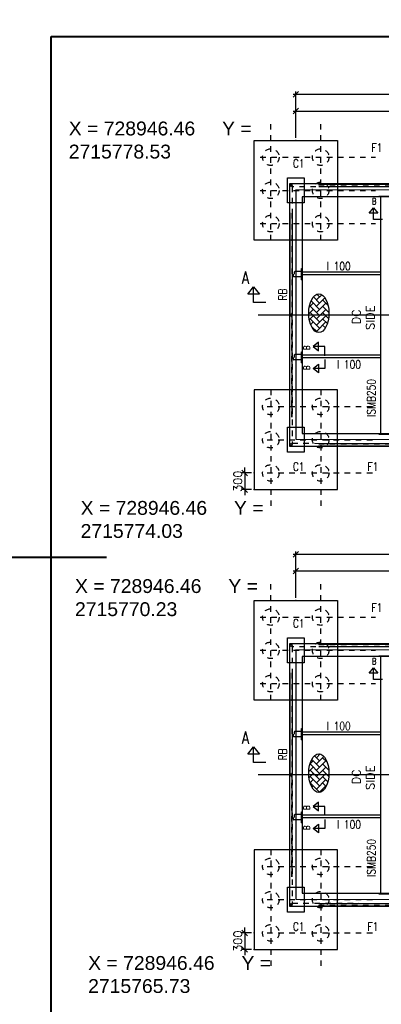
# Model space of a CAD drawing. Header units: inches. Extents: x 727810 to 1461440, y 2714588 to 5435005.
# Tile 74 of 233: x 728941.48 to 728948, y 2715763.83 to 2715781.6. Entities that reach past the tile are written whole.
import ezdxf

# ---------------------------------------------------------------- set-up
doc = ezdxf.new("R2010")
doc.units = ezdxf.units.IN
doc.header["$MEASUREMENT"] = 0
doc.linetypes.add('DIVIDEX2', pattern=[2.5, 1, -0.5, 0, -0.5, 0, -0.5])
doc.linetypes.add('HIDDEN', pattern=[0.375, 0.25, -0.125])
doc.layers.add('AM_5', color=3, linetype='Continuous', lineweight=15)
doc.layers.add('AM_8', color=1, linetype='Continuous', lineweight=15)
for name, color, linetype in [('DETAILS', 7, 'Continuous'), ('Inverter Room', 7, 'Continuous'), ('SCB', 7, 'Continuous'), ('table number', 51, 'Continuous'), ('TEXT', 147, 'Continuous')]:
    doc.layers.add(name, color=color, linetype=linetype)
doc.styles.add('RANJAN', font='romans.shx', dxfattribs={"width": 0.75})
doc.styles.add('ROMANS', font='ROMANS.shx', dxfattribs={"height": 10})
doc.styles.get("Standard").update_dxf_attribs({"font": 'arial.ttf'})
doc.dimstyles.new('ROMANS$0', dxfattribs={"dimscale": 100, "dimtxt": 100, "dimasz": 1, "dimexe": 0.5, "dimexo": 0.5, "dimgap": 0.5, "dimtad": 1, "dimdec": 0, "dimrnd": 5, "dimdsep": 46, "dimtxsty": 'ROMANS', "dimblk": 'OBLIQUE', "dimcen": 1, "dimdle": 0.5, "dimclrd": 6, "dimclre": 6, "dimclrt": 3, "dimadec": 0, "dimazin": 0, "dimtfac": 1, "dimtdec": 0, "dimtix": 1, "dimtmove": 0, "dimatfit": 3, "dimldrblk": 'OBLIQUE', "dimfxl": 1, "dimtolj": 1, "dimtzin": 0, "dimarcsym": 0})

# ---------------------------------------------------------------- blocks, each defined once
blk = doc.blocks.new('_Oblique')
at = {"color": 0, "linetype": 'ByBlock', "lineweight": -2}
blk.add_line((-0.5, -0.5), (0.5, 0.5), dxfattribs=at)
blk = doc.blocks.new('*D66')
at = {"layer": 'Inverter Room', "color": 6, "lineweight": -2, "ltscale": 0.5, "transparency": 16777216}
for p, q in [((2052862, -2324182), (2052691, -2324182)), ((2052741, -2324182), (2052741, -2324082)), ((2052741, -2324182), (2052741, -2324482)), ((2052862, -2324482), (2052691, -2324482)), ((2052741, -2324482), (2052741, -2324582))]:
    blk.add_line(p, q, dxfattribs=at)
at = {"layer": 'Inverter Room', "color": 0, "ltscale": 0.5, "transparency": 16777216}
for p in [(2052912, -2324182), (2052741, -2324482), (2052912, -2324482)]:
    blk.add_point(p, dxfattribs=at)
at = {"layer": 'Inverter Room', "color": 6, "lineweight": -2, "ltscale": 0.5, "transparency": 16777216, "xscale": 100, "yscale": 100, "zscale": 100}
for p, rotation in [((2052741, -2324182), 270), ((2052741, -2324482), 90)]:
    blk.add_blockref('_Oblique', p, dxfattribs=dict(at, rotation=rotation))
at = {"layer": 'Inverter Room', "color": 3, "ltscale": 0.5, "transparency": 16777216, "insert": (2052616, -2324332), "char_height": 150, "attachment_point": 5, "rotation": 90, "style": 'ROMANS'}
blk.add_mtext('\\A1;300', dxfattribs=at)
blk = doc.blocks.new('*D67')
at = {"layer": 'Inverter Room', "color": 6, "lineweight": -2, "ltscale": 0.5, "transparency": 16777216}
for p, q in [((2062212, -2317350), (2053612, -2317350)), ((2053662, -2318132), (2053662, -2317300)), ((2062162, -2318132), (2062162, -2317300))]:
    blk.add_line(p, q, dxfattribs=at)
at = {"layer": 'Inverter Room', "color": 0, "ltscale": 0.5, "transparency": 16777216}
for p in [(2053662, -2317350), (2053662, -2318182), (2062162, -2318182)]:
    blk.add_point(p, dxfattribs=at)
at = {"layer": 'Inverter Room', "color": 6, "lineweight": -2, "ltscale": 0.5, "transparency": 16777216, "xscale": 100, "yscale": 100, "zscale": 100, "rotation": 180}
blk.add_blockref('_Oblique', (2053662, -2317350), dxfattribs=at)
at = {"layer": 'Inverter Room', "color": 6, "lineweight": -2, "ltscale": 0.5, "transparency": 16777216, "xscale": 100, "yscale": 100, "zscale": 100}
blk.add_blockref('_Oblique', (2062162, -2317350), dxfattribs=at)
at = {"layer": 'Inverter Room', "color": 3, "ltscale": 0.5, "transparency": 16777216, "insert": (2057912, -2317225), "char_height": 150, "attachment_point": 5, "style": 'ROMANS'}
blk.add_mtext('\\A1;8500', dxfattribs=at)
blk = doc.blocks.new('*D69')
at = {"layer": 'AM_5', "color": 6, "lineweight": -2, "transparency": 16777216}
for p, q in [((2053662, -2318132), (2053662, -2317600)), ((2057912, -2318132), (2057912, -2317600)), ((2053612, -2317650), (2057962, -2317650))]:
    blk.add_line(p, q, dxfattribs=at)
at = {"layer": 'Inverter Room', "color": 0, "transparency": 16777216}
for p in [(2057912, -2317650), (2053662, -2318182), (2057912, -2318182)]:
    blk.add_point(p, dxfattribs=at)
at = {"layer": 'AM_5', "color": 6, "lineweight": -2, "transparency": 16777216, "xscale": 100, "yscale": 100, "zscale": 100, "rotation": 180}
blk.add_blockref('_Oblique', (2053662, -2317650), dxfattribs=at)
at = {"layer": 'AM_5', "color": 6, "lineweight": -2, "transparency": 16777216, "xscale": 100, "yscale": 100, "zscale": 100}
blk.add_blockref('_Oblique', (2057912, -2317650), dxfattribs=at)
at = {"layer": 'AM_5', "color": 3, "transparency": 16777216, "insert": (2055787, -2317525), "char_height": 150, "attachment_point": 5, "style": 'ROMANS', "bg_fill": 3, "box_fill_scale": 1.25, "bg_fill_color": 256, "bg_fill_true_color": 13158600, "bg_fill_transparency": 0}
blk.add_mtext('\\A1;4250', dxfattribs=at)
blk = doc.blocks.new('dshshh')
at = {"layer": 'AM_8', "ltscale": 0.5}
h = blk.add_hatch(dxfattribs=at)
h.set_pattern_fill('AR-HBONE', color=256, scale=20, style=0)
h.set_pattern_definition([(45, (79715.245, 41647.834), (9e-15, 113.137085), [240, -80]), (135, (79771.81, 41704.4), (9e-15, 113.137085), [240, -80])])
edge = h.paths.add_edge_path()
edge.add_ellipse((2054078.4, -2321298.8), major_axis=(0, 348.6), ratio=0.5219783, start_angle=191.45916, end_angle=459.29111)
edge.add_ellipse((2054078.4, -2321298.8), major_axis=(0, 348.6), ratio=0.5219783, start_angle=99.29111, end_angle=191.45916)
at = {"layer": 'DETAILS', "linetype": 'DIVIDEX2', "ltscale": 0.5}
for p, q in [((2053211.7, -2319985.4), (2053211.7, -2317883.4)), ((2054111.7, -2319985.4), (2054111.7, -2317883.4)), ((2053022.3, -2318481.5), (2055098.3, -2318481.5)), ((2053022.3, -2319081.5), (2055098.3, -2319081.5)), ((2053022.3, -2319681.5), (2055098.3, -2319681.5)), ((2053211.7, -2322677.6), (2053211.7, -2324863.9)), ((2054111.7, -2322677.6), (2054111.7, -2324863.9)), ((2053143.9, -2322981.5), (2055098.3, -2322981.5)), ((2053143.9, -2323581.5), (2055098.3, -2323581.5)), ((2053143.9, -2324181.5), (2055098.3, -2324181.5))]:
    blk.add_line(p, q, dxfattribs=at)
at = {"layer": 'DETAILS', "ltscale": 0.5}
for p, q in [((2054075.3, -2318971.1), (2055575.3, -2318971.1)), ((2054075.3, -2319011.1), (2055575.3, -2319011.1)), ((2053555.3, -2319491.1), (2053555.3, -2321331.5)), ((2053595.3, -2319491.1), (2053595.3, -2321331.5)), ((2053776.7, -2320494.4), (2053776.7, -2320694.4)), ((2053555.3, -2323171.9), (2053555.3, -2321331.5)), ((2053595.3, -2323171.9), (2053595.3, -2321331.5)), ((2053776.7, -2321994.4), (2053776.7, -2322194.4)), ((2054075.3, -2323651.9), (2055575.3, -2323651.9)), ((2054075.3, -2323691.9), (2055575.3, -2323691.9))]:
    blk.add_line(p, q, dxfattribs=at)
for centre in [(2053575.3, -2318991.1), (2053575.3, -2321331.5), (2053575.3, -2323671.9)]:
    blk.add_circle(centre, 20, dxfattribs=at)
blk.add_ellipse((2054078.4, -2321298.8), major_axis=(0, 348.6), ratio=0.5219783, dxfattribs=at)
at = {"layer": 'Inverter Room', "color": 8, "linetype": 'HIDDEN', "ltscale": 2}
for p, q in [((2054073.6, -2318973.2), (2055576.9, -2318973.2)), ((2054075.3, -2319009.1), (2055575.3, -2319009.1)), ((2053557.4, -2319489.5), (2053557.4, -2321322.6)), ((2053593.3, -2319491.1), (2053593.3, -2321322.8)), ((2053557.4, -2323173.6), (2053557.4, -2321340.4)), ((2053593.3, -2323171.9), (2053593.3, -2321340.2)), ((2054075.3, -2323653.9), (2055575.3, -2323653.9)), ((2054073.6, -2323689.8), (2055576.9, -2323689.8))]:
    blk.add_line(p, q, dxfattribs=at)
at = {"layer": 'Inverter Room', "color": 4, "ltscale": 0.5}
for p, q in [((2055161.7, -2319184.5), (2055161.7, -2319196.5)), ((2055199.2, -2323466.5), (2055199.2, -2319196.5)), ((2053764.7, -2320494.4), (2053776.7, -2320494.4)), ((2055191.2, -2320556.5), (2053777.2, -2320556.5)), ((2055191.2, -2320606.5), (2053777.2, -2320606.5)), ((2053764.7, -2320694.4), (2053776.7, -2320694.4)), ((2053764.7, -2321994.4), (2053776.7, -2321994.4)), ((2055191.2, -2322056.5), (2053777.2, -2322056.5)), ((2053764.7, -2322194.4), (2053776.7, -2322194.4)), ((2055191.2, -2322106.5), (2053777.2, -2322106.5)), ((2055161.7, -2323478.5), (2055161.7, -2323466.5))]:
    blk.add_line(p, q, dxfattribs=at)
at = {"layer": 'Inverter Room', "color": 2}
for p, q in [((2053618.4, -2320630.9), (2053618.4, -2320597)), ((2053761.7, -2320642.1), (2053629.7, -2320642.1)), ((2053633.5, -2320557.9), (2053633.5, -2320596.5)), ((2053761.7, -2320546.7), (2053644.7, -2320546.7)), ((2053764.7, -2320639.1), (2053764.7, -2320549.7)), ((2053633.5, -2322057.9), (2053633.5, -2322096.5)), ((2053761.7, -2322046.7), (2053644.7, -2322046.7)), ((2053764.7, -2322139.1), (2053764.7, -2322049.7)), ((2053618.4, -2322130.9), (2053618.4, -2322097)), ((2053761.7, -2322142.1), (2053629.7, -2322142.1))]:
    blk.add_line(p, q, dxfattribs=at)
at = {"layer": 'Inverter Room', "ltscale": 2}
for p, q in [((2063030.8, -2321331.5), (2052980.6, -2321331.5)), ((2055191.2, -2321331.5), (2053390.2, -2321331.5))]:
    blk.add_line(p, q, dxfattribs=at)
at = {"layer": 'Inverter Room', "color": 4, "ltscale": 0.5}
for points in [[(2054411.7, -2319981.5), (2052911.7, -2319981.5), (2052911.7, -2318181.5), (2054411.7, -2318181.5)], [(2053546.7, -2323696.5), (2062276.7, -2323696.5), (2062276.7, -2318966.5), (2053546.7, -2318966.5)], [(2053776.7, -2323466.5), (2062046.7, -2323466.5), (2062046.7, -2319196.5), (2053776.7, -2319196.5)], [(2054411.7, -2322681.5), (2052911.7, -2322681.5), (2052911.7, -2324481.5), (2054411.7, -2324481.5)]]:
    blk.add_lwpolyline(points, close=True, dxfattribs=at)
at = {"layer": 'Inverter Room', "ltscale": 3}
for points in [[(2053811.7, -2319306.5), (2053511.7, -2319306.5), (2053511.7, -2318856.5), (2053811.7, -2318856.5)], [(2053811.7, -2323806.5), (2053511.7, -2323806.5), (2053511.7, -2323356.5), (2053811.7, -2323356.5)]]:
    blk.add_lwpolyline(points, close=True, dxfattribs=at)
at = {"layer": 'Inverter Room', "color": 8, "linetype": 'HIDDEN', "ltscale": 2}
blk.add_lwpolyline([(2053596.7, -2323646.5), (2062226.7, -2323655.2), (2062226.7, -2319025.2), (2053596.7, -2319016.5)], close=True, dxfattribs=at)
at = {"layer": 'Inverter Room', "ltscale": 2}
blk.add_lwpolyline([(2053661.8, -2323573.8), (2062161.7, -2323581.5), (2062161.7, -2319081.5), (2053661.8, -2319073.8)], close=True, dxfattribs=at)
at = {"layer": 'Inverter Room', "color": 4, "ltscale": 0.5}
for points in [[(2055161.7, -2319184.5), (2055361.7, -2319184.5)], [(2053764.7, -2320694.4), (2053764.7, -2320494.4)], [(2053764.7, -2322194.4), (2053764.7, -2321994.4)], [(2055161.7, -2323478.5), (2055361.7, -2323478.5)]]:
    blk.add_lwpolyline(points, dxfattribs=at)
at = {"layer": 'Inverter Room', "color": 4, "linetype": 'Continuous'}
for points in [[(2055228.5, -2319609.7), (2055063.4, -2319609.7), (2055063.4, -2319395.7), (2055142.6, -2319496), (2054986.8, -2319496), (2055063.4, -2319395.7)], [(2053121.6, -2321107.4), (2052901.6, -2321107.4), (2052901.6, -2320822.1), (2053007.2, -2320955.9), (2052799.4, -2320955.9), (2052901.6, -2320822.1)], [(2054187.9, -2322065.6), (2054187.9, -2321900.5), (2053973.9, -2321900.5), (2054074.3, -2321979.7), (2054074.3, -2321823.9), (2053973.9, -2321900.5)], [(2054187.9, -2322132.1), (2054187.9, -2322297.1), (2053973.9, -2322297.1), (2054074.3, -2322218), (2054074.3, -2322373.8), (2053973.9, -2322297.1)]]:
    blk.add_lwpolyline(points, dxfattribs=at)
at = {"layer": 'Inverter Room', "color": 8, "linetype": 'HIDDEN', "ltscale": 2}
for centre, radius in [((2053211.7, -2318481.5), 150), ((2054111.7, -2318481.5), 150), ((2053211.7, -2319081.5), 150), ((2053575.3, -2318991.1), 18), ((2054111.7, -2319081.5), 150), ((2053211.7, -2319681.5), 150), ((2054111.7, -2319681.5), 150), ((2053575.3, -2321331.5), 18), ((2053211.7, -2322981.5), 150), ((2054111.7, -2322981.5), 150), ((2053211.7, -2323581.5), 150), ((2054111.7, -2323581.5), 150), ((2053575.3, -2323671.9), 18), ((2053211.7, -2324181.5), 150), ((2054111.7, -2324181.5), 150)]:
    blk.add_circle(centre, radius, dxfattribs=at)
at = {"layer": 'Inverter Room', "color": 2}
for centre, radius, start, end in [((2053629.7, -2320630.9), 11.2, 180, 270), ((2053644.7, -2320557.9), 11.2, 90, 180), ((2053761.7, -2320549.7), 3, 0, 90), ((2053761.7, -2320639.1), 3, 270, 0), ((2053644.7, -2322057.9), 11.2, 90, 180), ((2053761.7, -2322049.7), 3, 0, 90), ((2053629.7, -2322130.9), 11.2, 180, 270), ((2053761.7, -2322139.1), 3, 270, 0)]:
    blk.add_arc(centre, radius, start, end, dxfattribs=at)
at = {"layer": 'DETAILS', "color": 3, "style": 'ROMANS', "width": 0.8}
for p in [(2054221, -2320524), (2054405.7, -2322299)]:
    blk.add_text('I 100', height=150, dxfattribs=at).set_placement(p)
for s, p in [('RB', (2053500.8, -2321069.8)), ('ISMB250', (2055098.8, -2323170.7))]:
    blk.add_text(s, height=150, rotation=90, dxfattribs=at).set_placement(p)
at = {"layer": 'Inverter Room', "color": 3, "linetype": 'Continuous', "style": 'ROMANS', "width": 0.8}
for s, p in [('F1', (2055028.6, -2318386.2)), ('C1', (2053609.2, -2318671.2)), ('C1', (2053609.2, -2324141.8)), ('F1', (2054956.3, -2324141.8))]:
    blk.add_text(s, height=150, dxfattribs=at).set_placement(p)
at = {"layer": 'Inverter Room', "color": 2, "linetype": 'Continuous', "ltscale": 0.6, "style": 'RANJAN', "width": 0.75}
for s, height, p in [('B', 112.5, (2055036.2, -2319335)), ('A', 225, (2052688.3, -2320770.1))]:
    blk.add_text(s, height=height, dxfattribs=at).set_placement(p)
for p in [(2053913.3, -2321961.7), (2053913.3, -2322324.4)]:
    blk.add_text('B', height=112.5, rotation=90, dxfattribs=at).set_placement(p)
at = {"layer": 'Inverter Room', "color": 3, "linetype": 'Continuous', "insert": (2054679.6, -2321672.6), "char_height": 150, "attachment_point": 1, "rotation": 90, "style": 'ROMANS'}
blk.add_mtext_dynamic_manual_height_columns('\\pi173.70351;DC  \\P\\pi73.70351;SIDE', width=597.407, gutter_width=1, heights=[0], dxfattribs=at)
at = {"layer": 'Inverter Room', "ltscale": 0.5}
dim = blk.add_linear_dim(base=(2053661.7, -2317350.2), p1=(2062161.7, -2318181.5), p2=(2053661.7, -2318181.5), dimstyle='ROMANS$0', override={"dimtxt": 150, "dimfxl": 0.75, "dimarcsym": 1}, dxfattribs=at)
dim.commit()
dim.dimension.update_dxf_attribs({"geometry": '*D67', "text_midpoint": (2057911.7, -2317225.2)})
dim = blk.add_linear_dim(base=(2052740.9, -2324481.5), p1=(2052911.7, -2324181.5), p2=(2052911.7, -2324481.5), angle=90, dimstyle='ROMANS$0', override={"dimtxt": 150, "dimfxl": 0.75, "dimarcsym": 1}, dxfattribs=at)
dim.commit()
dim.dimension.update_dxf_attribs({"geometry": '*D66', "text_midpoint": (2052615.9, -2324331.5)})
at = {"layer": 'AM_5'}
dim = blk.add_linear_dim(base=(2057911.7, -2317649.7), p1=(2053661.7, -2318181.5), p2=(2057911.7, -2318181.5), dimstyle='ROMANS$0', override={"dimtxt": 150, "dimtfill": 1, "dimarcsym": 1}, dxfattribs=at)
dim.commit()
dim.dimension.update_dxf_attribs({"geometry": '*D69', "text_midpoint": (2055786.7, -2317524.7)})
blk = doc.blocks.new('A$C4c0e8594')
at = {"color": 3, "lineweight": 40}
blk.add_line((938.064, -609.077), (938.064, -582.081), dxfattribs=at)
at = {"layer": 'TEXT', "xscale": 0.000999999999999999, "yscale": 0.000999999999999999, "zscale": 0.000999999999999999}
blk.add_blockref('dshshh', (-1111.185, 1734.222, 0.148), dxfattribs=at)
blk.add_blockref('dshshh', (-1111.185, 1725.922, 0.148), dxfattribs=at)
at = {"color": 3, "lineweight": 40}
blk.add_line((938.064, -582.081), (977.71, -582.081), dxfattribs=at)

msp = doc.modelspace()

# ---------------------------------------------------------------- texts
at = {"layer": 'SCB', "color": 3, "lineweight": 40, "insert": (728942.71281, 2715764.70451), "char_height": 0.25, "width": 3.5994891, "attachment_point": 1}
msp.add_mtext('X = 728946.46     Y = 2715765.73', dxfattribs=at)

# ---------------------------------------------------------------- next in the draw order: block references
at = {"layer": 'table number', "color": 3, "lineweight": 40}
msp.add_blockref('A$C4c0e8594', (728003.98251, 2716363.3812), dxfattribs=at)

# ---------------------------------------------------------------- next in the draw order: linework, layer by layer
at = {"layer": 'DETAILS', "color": 6, "lineweight": 40}
msp.add_line((728923.42681, 2715771.9021), (728943.04387, 2715771.9021), dxfattribs=at)
msp.add_line((728923.42681, 2715771.9021), (728943.04387, 2715771.9021), dxfattribs=at)

# ---------------------------------------------------------------- next in the draw order: texts
at = {"layer": 'SCB', "color": 3, "lineweight": 40, "char_height": 0.25, "attachment_point": 1}
for s, insert, width in [('X = 728946.46     Y = 2715778.53', (728942.36335, 2715779.76292), 3.5994891), ('X = 728946.46     Y = 2715778.53', (728942.36335, 2715779.76292), 3.5994891), ('X = 728946.46     Y = 2715774.03', (728942.57743, 2715772.91615), 3.6183891), ('X = 728946.46     Y = 2715774.03', (728942.57743, 2715772.91615), 3.6183891), ('X = 728946.46     Y = 2715770.23 ', (728942.47598, 2715771.50543), 3.5994891), ('X = 728946.46     Y = 2715770.23 ', (728942.47598, 2715771.50543), 3.5994891), ('X = 728946.46     Y = 2715765.73', (728942.71281, 2715764.70451), 3.5994891)]:
    msp.add_mtext(s, dxfattribs=dict(at, insert=insert, width=width))

doc.saveas('drawing.dxf')
